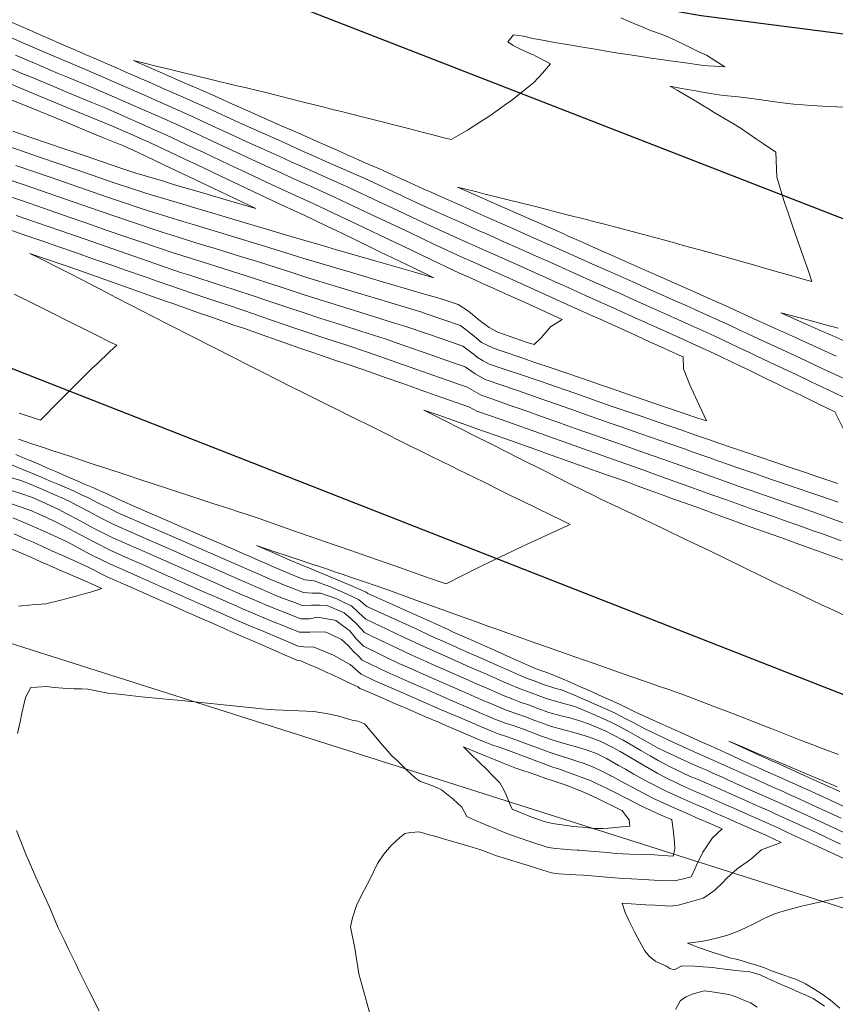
# Model space of a CAD drawing. Header units: inches. Extents: x 11351264 to 11356330, y 6702313 to 6706468.
# Tile 148 of 160: x 11355045 to 11355333, y 6705622 to 6705971. Entities that reach past the tile are written whole.
import ezdxf

# ---------------------------------------------------------------- set-up
doc = ezdxf.new("R2010")
doc.units = ezdxf.units.IN
doc.header["$MEASUREMENT"] = 0
doc.layers.add('Shumate_Contours_clip1', color=7, linetype='Continuous', lineweight=0)
doc.layers.add('Shumate_Parcels_clip1', color=7, linetype='Continuous', lineweight=0)
doc.layers.add('Shumate_Streets_clip1', color=7, linetype='Continuous')

msp = doc.modelspace()

# ---------------------------------------------------------------- linework, layer by layer
at = {"layer": 'Shumate_Contours_clip1'}
for points, elevation in [([(11355041.53, 6705969.93), (11355045.69, 6705968.1), (11355048.43, 6705966.9), (11355052.36, 6705965.17), (11355055.34, 6705963.87), (11355059.03, 6705962.24), (11355065.12, 6705959.67), (11355068.58, 6705958.15), (11355072.23, 6705956.56), (11355075.45, 6705955.14), (11355079.34, 6705953.45), (11355082.32, 6705952.14), (11355086.45, 6705950.33), (11355089.18, 6705949.13), (11355091.72, 6705948.02), (11355096.04, 6705946.11), (11355098.33, 6705945.1), (11355102.9, 6705943.08), (11355104.94, 6705942.18), (11355111.55, 6705939.25), (11355122.82, 6705934.06), (11355130.86, 6705930.47), (11355137.74, 6705927.39), (11355144.62, 6705924.31), (11355150.26, 6705921.8), (11355152.3, 6705920.9), (11355159.53, 6705917.69), (11355166.86, 6705914.43), (11355180.36, 6705908.17), (11355183.7, 6705906.6), (11355189.43, 6705904.02), (11355191.75, 6705902.96), (11355197.05, 6705900.58), (11355199.81, 6705899.33), (11355204.67, 6705897.14), (11355207, 6705896.11), (11355210.08, 6705894.74), (11355212.9, 6705893.49), (11355216.5, 6705891.89), (11355220.82, 6705889.97), (11355224.02, 6705888.54), (11355228.74, 6705886.44), (11355231.55, 6705885.2), (11355236.75, 6705882.87), (11355240.94, 6705880.99), (11355248.75, 6705877.5), (11355257.18, 6705873.74), (11355262.24, 6705871.47), (11355267.74, 6705869), (11355274.14, 6705866.13), (11355281.38, 6705862.87), (11355287.82, 6705859.95), (11355290.86, 6705858.57), (11355293.08, 6705857.56), (11355296.28, 6705856.03), (11355299.28, 6705854.62), (11355303.1, 6705852.79), (11355305.48, 6705851.67), (11355309.92, 6705849.54), (11355312.01, 6705848.57), (11355319.4, 6705845.12), (11355324.9, 6705842.48), (11355330.95, 6705839.58), (11355338.31, 6705836.04)], 1382), ([(11355257.59, 6705971.23), (11355263.1, 6705968.85), (11355265.17, 6705968), (11355267.54, 6705966.95), (11355273.13, 6705964.95), (11355276.83, 6705963.26), (11355280.5, 6705961.53), (11355285.46, 6705959.02), (11355287.87, 6705958), (11355291.19, 6705955.87), (11355294.42, 6705953.8), (11355290.62, 6705954.06), (11355288.35, 6705954.25), (11355285.88, 6705954.46), (11355285.3, 6705954.55), (11355284.49, 6705954.68), (11355281.3, 6705955.12), (11355276.98, 6705955.73), (11355275, 6705956.02), (11355272.66, 6705956.35), (11355268.33, 6705956.97), (11355266.25, 6705957.3), (11355260.9, 6705958.1), (11355256.68, 6705958.73), (11355252.46, 6705959.37), (11355249.23, 6705959.94), (11355244.14, 6705960.86), (11355239.37, 6705961.64), (11355233.63, 6705962.58), (11355230.64, 6705963.14), (11355228.63, 6705963.49), (11355226.46, 6705963.88), (11355223.17, 6705964.69), (11355219.72, 6705965.21), (11355217.64, 6705962.74), (11355219.57, 6705961.39), (11355222.14, 6705960.09), (11355225.63, 6705958.5), (11355226.8, 6705958.06), (11355227.6, 6705957.66), (11355230.24, 6705956.24), (11355232.7, 6705954.9), (11355229.9, 6705951.56), (11355226.91, 6705948.32), (11355219.14, 6705942.06), (11355217.22, 6705940.72), (11355211.31, 6705936.53), (11355207.74, 6705934.3), (11355203.45, 6705931.49), (11355197.64, 6705928.12), (11355195.63, 6705928.64), (11355195.03, 6705928.79), (11355191.12, 6705929.8), (11355186.85, 6705930.9), (11355182.57, 6705932), (11355178.3, 6705933.1), (11355173.2, 6705934.4), (11355169.46, 6705935.35), (11355165.73, 6705936.3), (11355158.88, 6705938.01), (11355156.17, 6705938.67), (11355151.76, 6705939.79), (11355146.42, 6705941.13), (11355144.45, 6705941.63), (11355137.12, 6705943.5), (11355131.17, 6705944.96), (11355129.12, 6705945.46), (11355125.23, 6705946.39), (11355121.43, 6705947.31), (11355113.74, 6705949.16), (11355106.06, 6705951.01), (11355103.57, 6705951.63), (11355098.38, 6705952.88), (11355092.83, 6705954.26), (11355090.19, 6705954.88), (11355085.35, 6705956.12), (11355090.19, 6705954), (11355096.65, 6705951.16), (11355103.27, 6705948.25), (11355109.9, 6705945.33), (11355116.52, 6705942.42), (11355119.01, 6705941.27), (11355124.63, 6705938.79), (11355131.51, 6705935.74), (11355138.4, 6705932.69), (11355140.5, 6705931.75), (11355145.28, 6705929.64), (11355150.2, 6705927.48), (11355152.97, 6705926.25), (11355157.56, 6705924.24), (11355160.65, 6705922.86), (11355164.91, 6705921), (11355168.33, 6705919.47), (11355172.25, 6705917.75), (11355179.71, 6705914.3), (11355183.13, 6705912.79), (11355187.74, 6705910.72), (11355190.77, 6705909.39), (11355195.76, 6705907.15), (11355198.4, 6705905.98), (11355203.79, 6705903.57), (11355206.03, 6705902.58), (11355210.28, 6705900.7), (11355219.43, 6705896.64), (11355226.95, 6705893.3), (11355234.48, 6705889.96), (11355237.97, 6705888.41), (11355239.86, 6705887.56), (11355247.66, 6705884.09), (11355254.43, 6705881.09), (11355261.83, 6705877.79), (11355268.35, 6705874.87), (11355273.41, 6705872.62), (11355276.04, 6705871.44), (11355280.67, 6705869.38), (11355283.73, 6705868.01), (11355287.92, 6705866.13), (11355290.31, 6705865.05), (11355292.66, 6705863.98), (11355295.57, 6705862.66), (11355299.74, 6705860.7), (11355301.78, 6705859.75), (11355306.53, 6705857.51), (11355314.55, 6705853.83), (11355323.11, 6705849.89), (11355329.34, 6705846.96), (11355336.02, 6705843.81)], 1380), ([(11355041.17, 6705964.58), (11355045.13, 6705962.85), (11355048.07, 6705961.57), (11355054.66, 6705958.69), (11355068.35, 6705952.91), (11355075.45, 6705949.83), (11355081.31, 6705947.28), (11355088.17, 6705944.27), (11355095.03, 6705941.24), (11355100.01, 6705939.03), (11355101.89, 6705938.19), (11355106.6, 6705936.1), (11355111.4, 6705933.86), (11355120.12, 6705929.83), (11355126.65, 6705926.79), (11355130.2, 6705925.2), (11355133.85, 6705923.55), (11355137.08, 6705922.1), (11355141.06, 6705920.29), (11355143.95, 6705918.99), (11355146.91, 6705917.68), (11355151.63, 6705915.55), (11355154.2, 6705914.4), (11355159.31, 6705912.1), (11355161.5, 6705911.13), (11355172.42, 6705906.01), (11355174.95, 6705904.84), (11355187.72, 6705898.83), (11355195.7, 6705895.19), (11355203.31, 6705891.71), (11355209.63, 6705888.9), (11355215.53, 6705886.28), (11355221.1, 6705883.79), (11355223.45, 6705882.74), (11355228.62, 6705880.44), (11355230.61, 6705879.54), (11355233.82, 6705878.1), (11355236.32, 6705876.97), (11355239.02, 6705875.76), (11355242.03, 6705874.4), (11355245.15, 6705873.01), (11355249.84, 6705870.9), (11355252.53, 6705869.7), (11355257.52, 6705867.45), (11355261.63, 6705865.59), (11355267.13, 6705863.11), (11355274.86, 6705859.62), (11355279.6, 6705857.47), (11355284.33, 6705855.32), (11355290.6, 6705852.46), (11355292.81, 6705851.39), (11355296.78, 6705849.49), (11355299.65, 6705848.1), (11355302.97, 6705846.51), (11355306.49, 6705844.8), (11355309.15, 6705843.52), (11355313.34, 6705841.49), (11355315.71, 6705840.37), (11355321.75, 6705837.43), (11355327.17, 6705834.78), (11355333.27, 6705831.8), (11355336.95, 6705824.55)], 1384), ([(11355043.57, 6705958.02), (11355047.71, 6705956.24), (11355050.27, 6705955.12), (11355058.49, 6705951.67), (11355062.58, 6705949.94), (11355071.55, 6705946.22), (11355073.43, 6705945.4), (11355078.65, 6705943.13), (11355087.17, 6705939.41), (11355094.03, 6705936.37), (11355101.67, 6705932.97), (11355115.21, 6705926.63), (11355128.63, 6705920.37), (11355130.5, 6705919.49), (11355136.42, 6705916.81), (11355143.29, 6705913.67), (11355148.9, 6705911.14), (11355150.96, 6705910.19), (11355156.16, 6705907.84), (11355161.11, 6705905.5), (11355169.58, 6705901.53), (11355176.42, 6705898.27), (11355182.96, 6705895.2), (11355191.77, 6705890.99), (11355194.35, 6705889.81), (11355199.89, 6705887.24), (11355201.96, 6705886.3), (11355207.36, 6705883.88), (11355212.25, 6705881.7), (11355218.16, 6705879.05), (11355225.69, 6705875.68), (11355230.89, 6705873.33), (11355236.09, 6705870.99), (11355241.28, 6705868.64), (11355243.12, 6705867.81), (11355247.89, 6705865.67), (11355250.03, 6705864.69), (11355252.87, 6705863.41), (11355255.53, 6705862.2), (11355257.84, 6705861.15), (11355262.81, 6705858.9), (11355266.52, 6705857.21), (11355268.36, 6705856.38), (11355273.08, 6705854.22), (11355277.61, 6705852.16), (11355279.65, 6705851.23), (11355279.75, 6705847.05), (11355282.07, 6705841.37), (11355284.59, 6705835.71), (11355287.86, 6705828.59), (11355284.87, 6705829.61), (11355273.42, 6705833.51), (11355264.84, 6705836.44), (11355261.99, 6705837.42), (11355254.66, 6705839.93), (11355250.11, 6705841.53), (11355243.71, 6705843.72), (11355238.55, 6705845.5), (11355233.35, 6705847.28), (11355226.91, 6705849.44), (11355222.98, 6705850.79), (11355215.26, 6705853.38), (11355212.61, 6705854.29), (11355208.41, 6705856.39), (11355205.82, 6705858.53), (11355200.94, 6705862.38), (11355189.16, 6705866.37), (11355187.26, 6705867.03), (11355175.45, 6705870.56), (11355171.57, 6705871.78), (11355161.36, 6705874.84), (11355155.9, 6705876.54), (11355147.26, 6705879.13), (11355141.64, 6705880.96), (11355135.71, 6705882.82), (11355129.13, 6705884.96), (11355123.17, 6705886.76), (11355113.81, 6705889.69), (11355109.29, 6705891.06), (11355098.5, 6705894.43), (11355095.41, 6705895.36), (11355083.95, 6705899.22), (11355073.48, 6705902.79), (11355060.56, 6705907.28), (11355047.38, 6705911.84), (11355042.03, 6705913.66)], 1386), ([(11355039.15, 6705954.43), (11355045.87, 6705951.54), (11355048.66, 6705950.38), (11355058.2, 6705946.38), (11355061.71, 6705944.93), (11355070.56, 6705941.25), (11355074.74, 6705939.53), (11355079.3, 6705937.55), (11355081.85, 6705936.44), (11355086.16, 6705934.55), (11355090.17, 6705932.77), (11355093.02, 6705931.5), (11355096.76, 6705929.84), (11355103.74, 6705926.54), (11355110.2, 6705923.52), (11355119.06, 6705919.33), (11355123.64, 6705917.2), (11355134.38, 6705912.13), (11355142.62, 6705908.34), (11355150.86, 6705904.57), (11355158.47, 6705900.96), (11355164.22, 6705898.23), (11355177.57, 6705891.88), (11355180.45, 6705890.49), (11355190.89, 6705885.5), (11355195.85, 6705883.11), (11355200.61, 6705880.9), (11355203.06, 6705879.8), (11355206.01, 6705878.48), (11355208.97, 6705877.14), (11355211.41, 6705876.05), (11355214.88, 6705874.48), (11355216.81, 6705873.61), (11355220.8, 6705871.81), (11355222.76, 6705870.93), (11355227.96, 6705868.58), (11355232.78, 6705866.39), (11355236.86, 6705864.54), (11355232.79, 6705861.86), (11355229.44, 6705858.05), (11355226.92, 6705855.59), (11355224.19, 6705856.52), (11355214.12, 6705859.96), (11355211.03, 6705861.69), (11355207.4, 6705864.34), (11355203.73, 6705867.41), (11355200.14, 6705869.74), (11355193.73, 6705871.9), (11355187.35, 6705873.7), (11355177.88, 6705876.53), (11355173.3, 6705877.83), (11355162.08, 6705881.19), (11355159.23, 6705882.01), (11355145.16, 6705886.21), (11355133.49, 6705889.86), (11355118.11, 6705894.52), (11355106.01, 6705898.17), (11355102.74, 6705899.19), (11355092.17, 6705902.39), (11355088.36, 6705903.67), (11355080.73, 6705906.2), (11355076.15, 6705907.77), (11355068.64, 6705910.36), (11355063.22, 6705912.24), (11355056.15, 6705914.68), (11355050.28, 6705916.71), (11355043.66, 6705918.98)], 1388), ([(11355041.45, 6705947.95), (11355051.89, 6705943.61), (11355053.81, 6705942.81), (11355064.92, 6705938.21), (11355077.94, 6705932.85), (11355085.16, 6705929.69), (11355087.79, 6705928.52), (11355091.85, 6705926.71), (11355105.26, 6705920.37), (11355107.57, 6705919.27), (11355118.66, 6705914.03), (11355122.93, 6705911.99), (11355132.06, 6705907.68), (11355138.3, 6705904.7), (11355141.96, 6705903.01), (11355145.6, 6705901.34), (11355153.69, 6705897.45), (11355158.92, 6705894.97), (11355169.09, 6705890.07), (11355172.22, 6705888.58), (11355184.5, 6705882.66), (11355191.55, 6705879.26), (11355184.26, 6705881.33), (11355171.15, 6705885.06), (11355168.33, 6705885.9), (11355157.12, 6705889.11), (11355152.46, 6705890.51), (11355143.08, 6705893.21), (11355137.91, 6705894.82), (11355130.34, 6705897.02), (11355122.46, 6705899.4), (11355116.55, 6705901.12), (11355107.02, 6705903.99), (11355102.75, 6705905.25), (11355091.61, 6705908.61), (11355088.94, 6705909.39), (11355078.82, 6705912.75), (11355064.91, 6705917.53), (11355052.43, 6705921.84), (11355039.95, 6705926.13)], 1390), ([(11355337.13, 6705939.6), (11355330.83, 6705939.81), (11355325.1, 6705940.17), (11355318.83, 6705940.61), (11355316.69, 6705940.9), (11355313, 6705941.35), (11355308.91, 6705941.91), (11355301.22, 6705942.96), (11355298.05, 6705943.33), (11355293.91, 6705943.69), (11355289.35, 6705944.39), (11355285.74, 6705945.03), (11355284.24, 6705945.33), (11355281.14, 6705945.87), (11355278.54, 6705946.34), (11355274.93, 6705946.98), (11355277.5, 6705945.56), (11355280.75, 6705943.75), (11355283.61, 6705942.01), (11355286.67, 6705940.13), (11355288.62, 6705938.98), (11355290.64, 6705937.76), (11355294.06, 6705935.7), (11355296.9, 6705933.99), (11355300.21, 6705931.99), (11355305.61, 6705928.31), (11355308.06, 6705926.61), (11355312.39, 6705923.68), (11355312.81, 6705914.87), (11355315.37, 6705906.28), (11355316.99, 6705901.52), (11355318.15, 6705897.94), (11355321.03, 6705889.86), (11355324.11, 6705881.28), (11355325.15, 6705877.89), (11355322.13, 6705878.77), (11355321.34, 6705878.99), (11355315.09, 6705880.79), (11355312.55, 6705881.51), (11355308.09, 6705882.8), (11355303.73, 6705884.03), (11355301.09, 6705884.79), (11355294.1, 6705886.76), (11355291.08, 6705887.58), (11355285.6, 6705889.07), (11355279.71, 6705890.71), (11355276.58, 6705891.57), (11355272.66, 6705892.65), (11355265.63, 6705894.58), (11355258.06, 6705896.55), (11355250.96, 6705898.39), (11355248.42, 6705899.04), (11355245.5, 6705899.8), (11355243.18, 6705900.39), (11355241.02, 6705900.95), (11355235.52, 6705902.37), (11355228.36, 6705904.18), (11355221.2, 6705905.99), (11355218.75, 6705906.6), (11355214.05, 6705907.79), (11355209.24, 6705908.99), (11355206.75, 6705909.62), (11355199.91, 6705911.32), (11355207.39, 6705908.01), (11355207.65, 6705907.89), (11355214.82, 6705904.73), (11355222.35, 6705901.4), (11355229.88, 6705898.07), (11355237.42, 6705894.73), (11355238.77, 6705894.13), (11355244.26, 6705891.7), (11355246.58, 6705890.67), (11355251.67, 6705888.42), (11355254.38, 6705887.21), (11355259.09, 6705885.13), (11355262.19, 6705883.75), (11355266.5, 6705881.85), (11355268.96, 6705880.75), (11355272.66, 6705879.11), (11355276.65, 6705877.33), (11355279.94, 6705875.87), (11355284.34, 6705873.91), (11355287.21, 6705872.64), (11355292.03, 6705870.49), (11355294.48, 6705869.4), (11355298.06, 6705867.78), (11355303.17, 6705865.41), (11355311.96, 6705861.44), (11355319.41, 6705858.07), (11355322.96, 6705856.46), (11355326.85, 6705854.69), (11355333.76, 6705851.5)], 1378), ([(11355042.1, 6705942.24), (11355049.39, 6705939.22), (11355055.12, 6705936.86), (11355061.77, 6705934.11), (11355068.13, 6705931.5), (11355074.17, 6705929.01), (11355081.14, 6705926.14), (11355084.15, 6705924.83), (11355086.94, 6705923.59), (11355096.06, 6705919.24), (11355100.32, 6705917.23), (11355111.44, 6705911.93), (11355113.7, 6705910.87), (11355128.51, 6705903.8), (11355113.27, 6705908.24), (11355111.33, 6705908.83), (11355099.5, 6705912.29), (11355095.87, 6705913.39), (11355085.73, 6705916.36), (11355081.51, 6705917.76), (11355073.65, 6705920.45), (11355068.56, 6705922.2), (11355061.18, 6705924.72), (11355055.6, 6705926.64), (11355048.71, 6705929), (11355042.65, 6705931.08)], 1392), ([(11355334.4, 6705806.44), (11355326.27, 6705809.17), (11355323.23, 6705810.21), (11355316.42, 6705812.5), (11355312.08, 6705813.99), (11355306.56, 6705815.85), (11355300.94, 6705817.78), (11355296.7, 6705819.22), (11355292.6, 6705820.66), (11355288.21, 6705822.2), (11355284.78, 6705823.37), (11355276.8, 6705826.12), (11355274.61, 6705826.87), (11355264.43, 6705830.37), (11355256.38, 6705833.15), (11355254.25, 6705833.88), (11355241.3, 6705838.43), (11355231.86, 6705841.69), (11355229.78, 6705842.42), (11355221.49, 6705845.22), (11355218.13, 6705846.36), (11355211.12, 6705848.73), (11355208.99, 6705849.82), (11355206.98, 6705851.04), (11355205.37, 6705852.39), (11355201.75, 6705855.01), (11355193.37, 6705857.96), (11355189.96, 6705859.12), (11355180.92, 6705862.25), (11355177.63, 6705863.24), (11355165.34, 6705867.09), (11355149.37, 6705872.04), (11355145.29, 6705873.37), (11355137.22, 6705876), (11355124.77, 6705880.08), (11355112.59, 6705883.89), (11355109.53, 6705884.89), (11355098.67, 6705888.28), (11355095.16, 6705889.5), (11355087.19, 6705892.19), (11355082.98, 6705893.65), (11355075.69, 6705896.14), (11355070.83, 6705897.84), (11355063.59, 6705900.35), (11355057.9, 6705902.33), (11355051.09, 6705904.69), (11355045.7, 6705906.53), (11355040.14, 6705908.43)], 1384), ([(11355334.41, 6705799.85), (11355327.93, 6705802.11), (11355316.81, 6705805.92), (11355308.13, 6705808.89), (11355305.71, 6705809.73), (11355298.27, 6705812.29), (11355296.09, 6705813.06), (11355291.87, 6705814.55), (11355289.48, 6705815.4), (11355286.95, 6705816.3), (11355282.88, 6705817.73), (11355280.13, 6705818.72), (11355274.19, 6705820.76), (11355268.77, 6705822.65), (11355264.02, 6705824.29), (11355257.4, 6705826.59), (11355253.84, 6705827.82), (11355245.14, 6705830.89), (11355241.94, 6705832.01), (11355232.55, 6705835.36), (11355230.37, 6705836.12), (11355221.06, 6705839.36), (11355209.65, 6705843.24), (11355206.15, 6705845.3), (11355202.55, 6705847.72), (11355199.4, 6705848.83), (11355190.75, 6705851.89), (11355187.05, 6705853.2), (11355178.95, 6705856.02), (11355174.66, 6705857.54), (11355165.66, 6705860.35), (11355159.19, 6705862.45), (11355151.51, 6705864.85), (11355145.25, 6705866.96), (11355139.9, 6705868.7), (11355132.85, 6705871.09), (11355128.3, 6705872.58), (11355120.46, 6705875.24), (11355115.92, 6705876.67), (11355105.28, 6705880.12), (11355101.95, 6705881.16), (11355092.45, 6705884.45), (11355090.44, 6705885.13), (11355080.31, 6705888.66), (11355068.17, 6705892.89), (11355054.81, 6705897.53), (11355043.85, 6705901.28)], 1382), ([(11355337.97, 6705791.99), (11355333.27, 6705793.65), (11355326.76, 6705795.95), (11355321.51, 6705797.81), (11355319.59, 6705798.47), (11355310.44, 6705801.65), (11355303.71, 6705803.99), (11355299.84, 6705805.33), (11355292.97, 6705807.78), (11355286.37, 6705810.13), (11355278.88, 6705812.81), (11355272.09, 6705815.24), (11355263.6, 6705818.2), (11355260.77, 6705819.2), (11355253.43, 6705821.75), (11355248.97, 6705823.33), (11355241.53, 6705825.95), (11355236.34, 6705827.8), (11355229.63, 6705830.19), (11355223.77, 6705832.28), (11355218.52, 6705834.11), (11355212.35, 6705836.3), (11355208.18, 6705837.72), (11355203.34, 6705840.5), (11355191.53, 6705844.69), (11355180.81, 6705848.5), (11355168.44, 6705852.85), (11355160.72, 6705855.35), (11355153.65, 6705857.64), (11355142.02, 6705861.58), (11355130.39, 6705865.54), (11355128.49, 6705866.21), (11355118.75, 6705869.52), (11355116.18, 6705870.43), (11355105.26, 6705873.98), (11355101.88, 6705875.18), (11355093.73, 6705878), (11355089.75, 6705879.41), (11355082.18, 6705882.05), (11355077.63, 6705883.67), (11355070.63, 6705886.11), (11355065.52, 6705887.93), (11355058.53, 6705890.36), (11355053.3, 6705892.16), (11355047.57, 6705894.12), (11355041.9, 6705896.06)], 1380), ([(11355335.52, 6705786.24), (11355332.14, 6705787.45), (11355328.56, 6705788.74), (11355325.63, 6705789.78), (11355321.84, 6705791.14), (11355319.12, 6705792.11), (11355315.13, 6705793.54), (11355311.3, 6705794.87), (11355304.09, 6705797.41), (11355301.42, 6705798.34), (11355295.01, 6705800.64), (11355289.84, 6705802.5), (11355283.26, 6705804.87), (11355276.67, 6705807.24), (11355270.85, 6705809.34), (11355264.09, 6705811.79), (11355255.06, 6705814.96), (11355253.02, 6705815.67), (11355241.12, 6705819.88), (11355229.22, 6705824.11), (11355217.32, 6705828.35), (11355214.96, 6705829.19), (11355206.68, 6705832.11), (11355204.11, 6705833.47), (11355199.37, 6705835.14), (11355192.3, 6705837.66), (11355187.02, 6705839.51), (11355180.5, 6705841.83), (11355174.67, 6705843.88), (11355168.71, 6705845.98), (11355162.3, 6705848.23), (11355155.82, 6705850.33), (11355148.73, 6705852.82), (11355144.16, 6705854.37), (11355136.45, 6705857.09), (11355132.5, 6705858.43), (11355124.18, 6705861.36), (11355120.83, 6705862.5), (11355111.92, 6705865.66), (11355108.6, 6705866.74), (11355099.16, 6705870.09), (11355097.03, 6705870.83), (11355085.46, 6705874.93), (11355073.88, 6705879.05), (11355062.86, 6705882.98), (11355062.26, 6705883.19), (11355051.39, 6705886.92), (11355048.65, 6705887.86), (11355051.38, 6705886.5), (11355059.79, 6705882.3), (11355063.26, 6705880.54), (11355069.66, 6705877.2), (11355075.71, 6705874.06), (11355079.27, 6705872.2), (11355088.93, 6705867.21), (11355091.68, 6705865.78), (11355098.59, 6705862.21), (11355105.56, 6705858.69), (11355107.71, 6705857.6), (11355111.57, 6705855.65), (11355114.63, 6705854.12), (11355119.51, 6705851.62), (11355127.33, 6705847.65), (11355129.47, 6705846.56), (11355137.37, 6705842.55), (11355139.45, 6705841.49), (11355145.89, 6705838.3), (11355152.05, 6705835.23), (11355154.18, 6705834.19), (11355158.22, 6705832.18), (11355161.22, 6705830.7), (11355164.39, 6705829.13), (11355168.25, 6705827.23), (11355172.09, 6705825.31), (11355182.34, 6705820.18), (11355186.87, 6705817.94), (11355190.17, 6705816.31), (11355198.01, 6705812.44), (11355200.02, 6705811.45), (11355205.87, 6705808.57), (11355209.27, 6705806.91), (11355214.83, 6705804.13), (11355219.59, 6705801.81), (11355222.38, 6705800.45), (11355228.36, 6705797.53), (11355237.13, 6705793.26), (11355239.73, 6705791.99), (11355236.31, 6705790.47), (11355228.42, 6705786.84), (11355224.74, 6705785.13), (11355217.32, 6705781.6), (11355213.1, 6705779.58), (11355206.41, 6705776.29), (11355201.4, 6705773.82), (11355195.84, 6705770.94), (11355189.28, 6705773.24), (11355181.05, 6705776.13), (11355177.72, 6705777.3), (11355171.6, 6705779.45), (11355166.14, 6705781.36), (11355162.17, 6705782.76), (11355158.34, 6705784.07), (11355155.88, 6705784.93), (11355147.81, 6705787.74), (11355144.03, 6705789.06), (11355137.27, 6705791.41), (11355129.72, 6705794.04), (11355124.77, 6705795.7), (11355122.77, 6705796.37), (11355119.39, 6705797.47), (11355116.44, 6705798.43), (11355113.7, 6705799.31), (11355110.12, 6705800.48), (11355108.02, 6705801.16), (11355098.37, 6705804.34), (11355090.86, 6705806.83), (11355088.23, 6705807.69), (11355082.41, 6705809.6), (11355076.28, 6705811.61), (11355071.05, 6705813.34), (11355068.95, 6705814.04), (11355065.82, 6705815.07), (11355063.13, 6705815.97), (11355060.2, 6705816.93), (11355056.39, 6705818.19), (11355054.15, 6705818.93), (11355049.01, 6705820.64), (11355044.62, 6705822.11)], 1378), ([(11355043.16, 6705873.49), (11355051.02, 6705869.54), (11355056.63, 6705866.74), (11355061.55, 6705864.27), (11355070.11, 6705860), (11355071.96, 6705859.05), (11355077.1, 6705856.5), (11355079.37, 6705855.38), (11355076.96, 6705853.18), (11355072.41, 6705848.86), (11355070.56, 6705847.12), (11355065.68, 6705842.23), (11355064.22, 6705840.78), (11355059.06, 6705835.55), (11355052.45, 6705828.86), (11355045.57, 6705831.1), (11355044.85, 6705831.34)], 1380), ([(11355334.45, 6705861.38), (11355330.02, 6705862.62), (11355325.36, 6705863.87), (11355322.81, 6705864.56), (11355314.18, 6705866.86), (11355323.15, 6705862.87), (11355330.62, 6705859.53), (11355331.51, 6705859.12), (11355337.83, 6705856.3)], 1376), ([(11355339.38, 6705778.23), (11355333.05, 6705780.51), (11355331.01, 6705781.26), (11355328.85, 6705782.04), (11355324.5, 6705783.6), (11355322.16, 6705784.45), (11355317.99, 6705785.95), (11355315.46, 6705786.87), (11355311.48, 6705788.3), (11355308.77, 6705789.29), (11355303, 6705791.32), (11355299.87, 6705792.46), (11355296.59, 6705793.64), (11355293.3, 6705794.84), (11355290.18, 6705795.96), (11355286.72, 6705797.22), (11355283.76, 6705798.29), (11355280.14, 6705799.61), (11355276.34, 6705800.99), (11355273.57, 6705802), (11355269.6, 6705803.44), (11355266.99, 6705804.38), (11355262.86, 6705805.89), (11355260.42, 6705806.77), (11355256.12, 6705808.34), (11355252.6, 6705809.58), (11355243.91, 6705812.65), (11355240.7, 6705813.79), (11355231.29, 6705817.12), (11355228.81, 6705818), (11355216.91, 6705822.22), (11355206.05, 6705826.07), (11355205.15, 6705826.38), (11355204.87, 6705826.53), (11355193.32, 6705830.59), (11355187.99, 6705832.46), (11355193.6, 6705829.61), (11355202.51, 6705825.09), (11355205.43, 6705823.62), (11355211.45, 6705820.57), (11355217.62, 6705817.46), (11355221.13, 6705815.69), (11355230.83, 6705810.8), (11355234.79, 6705808.8), (11355240.52, 6705805.91), (11355248.05, 6705802.23), (11355250.35, 6705801.11), (11355254.36, 6705799.22), (11355256.66, 6705798.12), (11355260.12, 6705796.5), (11355262.98, 6705795.14), (11355265.87, 6705793.77), (11355270.85, 6705791.37), (11355273.8, 6705789.95), (11355280.02, 6705786.95), (11355286.6, 6705783.81), (11355293.16, 6705780.67), (11355302.82, 6705775.97), (11355309.57, 6705772.68), (11355312.48, 6705771.25), (11355316.45, 6705769.35), (11355319.34, 6705767.98), (11355322.63, 6705766.42), (11355325.35, 6705765.13), (11355328.82, 6705763.49), (11355331.02, 6705762.46), (11355339.58, 6705758.53)], 1376), ([(11355043.71, 6705816.74), (11355046.94, 6705815.36), (11355049.31, 6705814.36), (11355052.37, 6705813.05), (11355054.93, 6705811.95), (11355057.79, 6705810.73), (11355060.45, 6705809.59), (11355063.21, 6705808.4), (11355065.67, 6705807.34), (11355068.62, 6705806.06), (11355070.88, 6705805.1), (11355074.01, 6705803.67), (11355075.98, 6705802.82), (11355080.14, 6705800.77), (11355087.02, 6705797.8), (11355091.06, 6705796.04), (11355097.5, 6705793.25), (11355101.97, 6705791.29), (11355107.98, 6705788.69), (11355112.88, 6705786.55), (11355118.45, 6705784.14), (11355123.91, 6705781.74), (11355126.53, 6705780.61), (11355129.37, 6705779.38), (11355131.89, 6705778.29), (11355134.84, 6705777.03), (11355137.25, 6705775.98), (11355140.3, 6705774.67), (11355142.62, 6705773.67), (11355145.85, 6705772.44), (11355149.22, 6705772.01), (11355154.61, 6705770), (11355159.57, 6705767.89), (11355164.81, 6705765.46), (11355167.79, 6705763.01), (11355170.45, 6705761.83), (11355175.31, 6705759.56), (11355177.73, 6705758.48), (11355182.84, 6705756.09), (11355184.99, 6705755.13), (11355190.36, 6705752.62), (11355192.25, 6705751.77), (11355197.43, 6705749.47), (11355199.6, 6705748.5), (11355204.95, 6705746.14), (11355206.98, 6705745.23), (11355212.47, 6705742.8), (11355214.36, 6705741.96), (11355221.75, 6705738.69), (11355224.53, 6705737.54), (11355227, 6705736.62), (11355230.25, 6705735.38), (11355234.64, 6705734.01), (11355236.7, 6705733.45), (11355240.68, 6705731.79), (11355244.21, 6705730.35), (11355248.21, 6705728.59), (11355252.02, 6705726.87), (11355255.65, 6705725.25), (11355259.36, 6705723.27), (11355262.01, 6705721.92), (11355266.31, 6705719.57), (11355268.65, 6705718.5), (11355274.23, 6705715.86), (11355283.29, 6705711.67), (11355285.62, 6705710.65), (11355288.36, 6705709.47), (11355294.15, 6705706.86), (11355299.42, 6705704.48), (11355305.18, 6705701.88), (11355311.11, 6705699.24), (11355315, 6705697.48), (11355316.89, 6705696.62), (11355320.73, 6705694.88), (11355322.67, 6705694), (11355326.45, 6705692.28), (11355330.14, 6705690.57), (11355335.49, 6705688.1)], 1378), ([(11355041.88, 6705813.18), (11355045.28, 6705811.81), (11355047.36, 6705810.99), (11355050.74, 6705809.57), (11355052.96, 6705808.61), (11355056.15, 6705807.24), (11355059.12, 6705805.96), (11355061.57, 6705804.91), (11355064.34, 6705803.72), (11355066.95, 6705802.52), (11355069.35, 6705801.43), (11355072.96, 6705799.51), (11355077.52, 6705797.26), (11355079.51, 6705796.27), (11355091.42, 6705791.08), (11355101.86, 6705786.51), (11355112.29, 6705781.94), (11355123.39, 6705777.08), (11355128.85, 6705774.72), (11355133.91, 6705772.55), (11355139.28, 6705770.24), (11355145.4, 6705767.91), (11355148.45, 6705767.7), (11355151.48, 6705767.71), (11355157.19, 6705765.63), (11355160.46, 6705764.06), (11355162.36, 6705763.15), (11355164.93, 6705760.69), (11355167.4, 6705758.44), (11355174.92, 6705754.91), (11355180.76, 6705752.16), (11355187.96, 6705748.77), (11355189.8, 6705747.95), (11355196.71, 6705744.88), (11355204.23, 6705741.56), (11355210.08, 6705738.98), (11355217.48, 6705735.72), (11355221.97, 6705733.85), (11355225.97, 6705732.39), (11355229.32, 6705731.12), (11355231.21, 6705730.44), (11355234.88, 6705729.4), (11355236.97, 6705728.8), (11355241.39, 6705727.58), (11355246.44, 6705725.5), (11355248.94, 6705724.42), (11355253.89, 6705722.17), (11355256.44, 6705720.85), (11355260.25, 6705718.83), (11355263.53, 6705716.93), (11355266.5, 6705715.3), (11355270.63, 6705713), (11355273.12, 6705711.82), (11355280.38, 6705708.34), (11355282.51, 6705707.38), (11355285.07, 6705706.27), (11355288.01, 6705705.03), (11355290.2, 6705704.05), (11355293.79, 6705702.43), (11355295.95, 6705701.46), (11355299.58, 6705699.83), (11355301.71, 6705698.86), (11355306.2, 6705696.87), (11355310.56, 6705694.95), (11355316.34, 6705692.33), (11355322.19, 6705689.66), (11355332.74, 6705684.77), (11355340.24, 6705681.3)], 1380), ([(11355041.81, 6705808.63), (11355045.48, 6705807.5), (11355049.09, 6705806.07), (11355050.98, 6705805.28), (11355054.51, 6705803.75), (11355057.78, 6705802.34), (11355059.92, 6705801.39), (11355062.83, 6705800.06), (11355065.81, 6705798.49), (11355069.74, 6705796.4), (11355072.33, 6705795.03), (11355074.37, 6705794.02), (11355078.87, 6705791.74), (11355085.34, 6705788.91), (11355089.78, 6705786.95), (11355095.75, 6705784.33), (11355100.68, 6705782.15), (11355106.15, 6705779.75), (11355111.71, 6705777.3), (11355116.82, 6705775.06), (11355122.86, 6705772.4), (11355125.19, 6705771.4), (11355128.33, 6705770.05), (11355130.55, 6705769.09), (11355133.79, 6705767.7), (11355135.92, 6705766.79), (11355139.34, 6705765.45), (11355141.59, 6705764.6), (11355144.95, 6705763.29), (11355148.2, 6705763.39), (11355151.1, 6705763.43), (11355153.77, 6705763.33), (11355159.85, 6705760.78), (11355162.1, 6705758.75), (11355164.25, 6705756.68), (11355167, 6705753.72), (11355169.35, 6705752.62), (11355174.52, 6705750.13), (11355176.51, 6705749.19), (11355183.67, 6705745.76), (11355189.08, 6705743.36), (11355191.01, 6705742.5), (11355195.99, 6705740.3), (11355198.38, 6705739.24), (11355203.51, 6705736.99), (11355205.79, 6705735.99), (11355211.04, 6705733.69), (11355213.2, 6705732.74), (11355215.78, 6705731.66), (11355219.39, 6705730.14), (11355222.37, 6705729.07), (11355224.95, 6705728.17), (11355228.3, 6705726.9), (11355232.16, 6705725.5), (11355236.53, 6705724.27), (11355239.55, 6705723.55), (11355243.53, 6705722.42), (11355246.23, 6705721.51), (11355252.07, 6705718.97), (11355258.45, 6705715.68), (11355260.68, 6705714.4), (11355264.66, 6705712.07), (11355268.01, 6705710.12), (11355270.88, 6705708.5), (11355275.06, 6705706.25), (11355277.52, 6705705.07), (11355279.42, 6705704.17), (11355282.19, 6705702.89), (11355284.91, 6705701.76), (11355287.65, 6705700.6), (11355292.48, 6705698.43), (11355298.25, 6705695.85), (11355302.74, 6705693.86), (11355304.59, 6705693.04), (11355307.24, 6705691.87), (11355310.02, 6705690.65), (11355312.21, 6705689.65), (11355315.8, 6705688.03), (11355317.94, 6705687.05), (11355324.66, 6705683.92), (11355326.95, 6705682.86), (11355335.35, 6705678.96)], 1382), ([(11355041.82, 6705804.07), (11355045.8, 6705802.82), (11355049.21, 6705801.6), (11355052.8, 6705800.09), (11355056.06, 6705798.63), (11355058.64, 6705797.38), (11355061.77, 6705795.79), (11355065.17, 6705794), (11355067.76, 6705792.62), (11355071.69, 6705790.49), (11355078.23, 6705787.19), (11355089.13, 6705782.38), (11355100.01, 6705777.56), (11355111.19, 6705772.64), (11355122.34, 6705767.73), (11355127.19, 6705765.63), (11355132.56, 6705763.33), (11355138.19, 6705761.11), (11355144.49, 6705758.63), (11355147.56, 6705758.65), (11355150.42, 6705759.15), (11355153.7, 6705758.63), (11355156.5, 6705758.13), (11355156.88, 6705757.97), (11355159.22, 6705756.23), (11355161.81, 6705754.38), (11355164.15, 6705751.43), (11355166.6, 6705748.92), (11355172.23, 6705746.2), (11355174.11, 6705745.28), (11355179.36, 6705742.74), (11355181.44, 6705741.83), (11355186.71, 6705739.49), (11355195.27, 6705735.72), (11355201.49, 6705733), (11355208.91, 6705729.76), (11355212.66, 6705728.18), (11355216.81, 6705726.42), (11355220.55, 6705725.1), (11355223.92, 6705723.91), (11355227.26, 6705722.64), (11355229.27, 6705721.91), (11355233.12, 6705720.55), (11355237.49, 6705719.32), (11355241.83, 6705718.2), (11355246.22, 6705716.88), (11355249.34, 6705715.73), (11355250.29, 6705715.35), (11355250.79, 6705715.12), (11355254.82, 6705713.09), (11355257.42, 6705711.68), (11355260.25, 6705710.01), (11355265.4, 6705706.93), (11355270.76, 6705703.85), (11355274.67, 6705701.82), (11355276.32, 6705701.02), (11355278.77, 6705699.87), (11355281.8, 6705698.5), (11355283.96, 6705697.58), (11355287.3, 6705696.17), (11355294.78, 6705692.82), (11355298.62, 6705691.13), (11355302.49, 6705689.42), (11355309.47, 6705686.35), (11355313.68, 6705684.44), (11355316.58, 6705683.08), (11355322.68, 6705680.24), (11355327.28, 6705678.1), (11355331.69, 6705676.05), (11355337.97, 6705673.11)], 1384), ([(11355041.1, 6705799.67), (11355045.55, 6705798.16), (11355049.22, 6705796.8), (11355051.39, 6705795.88), (11355054.27, 6705794.59), (11355057.99, 6705792.79), (11355061.07, 6705791.22), (11355064.53, 6705789.4), (11355069.08, 6705786.99), (11355071.04, 6705785.92), (11355077.58, 6705782.61), (11355083.53, 6705779.98), (11355088.48, 6705777.77), (11355093.87, 6705775.38), (11355099.51, 6705772.89), (11355104.52, 6705770.68), (11355110.66, 6705767.97), (11355115.17, 6705765.98), (11355121.82, 6705763.05), (11355123.83, 6705762.18), (11355127.28, 6705760.68), (11355129.19, 6705759.86), (11355132.83, 6705758.36), (11355134.78, 6705757.6), (11355138.43, 6705756.11), (11355140.38, 6705755.35), (11355144.02, 6705753.84), (11355147.64, 6705753.88), (11355150.17, 6705753.98), (11355153.28, 6705753.87), (11355155.17, 6705753.02), (11355158.91, 6705751.31), (11355161.28, 6705749.05), (11355162.96, 6705747.21), (11355164.74, 6705745.51), (11355166.19, 6705744.01), (11355175.03, 6705739.72), (11355182.4, 6705736.48), (11355187.64, 6705734.18), (11355189.78, 6705733.24), (11355194.55, 6705731.15), (11355197.18, 6705730), (11355202.08, 6705727.87), (11355204.61, 6705726.77), (11355208.35, 6705725.18), (11355210.61, 6705724.21), (11355214.22, 6705722.68), (11355217.2, 6705721.61), (11355219.52, 6705720.84), (11355222.88, 6705719.64), (11355226.23, 6705718.38), (11355229.58, 6705717.14), (11355234.1, 6705715.54), (11355236.35, 6705714.88), (11355238.47, 6705714.26), (11355242.83, 6705713.11), (11355246.07, 6705712.07), (11355249.28, 6705710.85), (11355252.5, 6705709.2), (11355256.81, 6705706.75), (11355259.23, 6705705.39), (11355262.21, 6705703.67), (11355264.29, 6705702.52), (11355267.44, 6705700.83), (11355271.81, 6705698.54), (11355274.11, 6705697.46), (11355275.97, 6705696.59), (11355278.89, 6705695.25), (11355281.99, 6705693.87), (11355284.2, 6705692.92), (11355286.94, 6705691.74), (11355291.3, 6705689.8), (11355295.8, 6705687.81), (11355298.07, 6705686.82), (11355300.31, 6705685.83), (11355304.81, 6705683.85), (11355308.92, 6705682.05), (11355309.42, 6705681.82), (11355314.33, 6705679.53), (11355307.39, 6705676.92), (11355303.48, 6705673.49), (11355298.81, 6705670.22), (11355295.06, 6705666.86), (11355293.58, 6705665.21), (11355290.85, 6705662.67), (11355288, 6705660.59), (11355286.72, 6705659.81), (11355281.76, 6705658.36), (11355277.87, 6705657.38), (11355275.07, 6705657.03), (11355269.74, 6705657.28), (11355266.43, 6705657.49), (11355264.41, 6705657.59), (11355258.12, 6705658.02), (11355259.19, 6705654.75), (11355260.53, 6705651.65), (11355262.42, 6705647.9), (11355264.35, 6705644.37), (11355266.12, 6705641.14), (11355267.7, 6705639.12), (11355269.95, 6705637.39), (11355273.48, 6705635.88), (11355274.95, 6705634.96), (11355276.43, 6705634.48), (11355279.15, 6705635.85), (11355283.82, 6705635.7), (11355286.67, 6705635.56), (11355290.15, 6705635.3), (11355292.3, 6705634.87), (11355294.56, 6705634.64), (11355298.23, 6705634.22), (11355303.29, 6705633.76), (11355306.83, 6705632.68), (11355309.65, 6705631.37), (11355311.72, 6705630.39), (11355314.32, 6705629.21), (11355318, 6705627.73), (11355320.81, 6705626.44), (11355323, 6705625.46), (11355325.61, 6705624.34), (11355329.59, 6705621.63)], 1386), ([(11355042.61, 6705794.34), (11355048.58, 6705791.84), (11355050.62, 6705790.94), (11355053.38, 6705789.71), (11355057.27, 6705787.94), (11355061.39, 6705786.03), (11355063.87, 6705784.73), (11355065.75, 6705783.73), (11355070.39, 6705781.27), (11355076.94, 6705778.01), (11355087.74, 6705773.19), (11355098.38, 6705768.49), (11355109.02, 6705763.79), (11355121.29, 6705758.37), (11355125.82, 6705756.4), (11355131.36, 6705754.09), (11355136.91, 6705751.78), (11355143.55, 6705748.97), (11355146.58, 6705748.64), (11355148.78, 6705748.69), (11355155.99, 6705745.77), (11355159.6, 6705743.76), (11355161.94, 6705742.5), (11355165.77, 6705739.05), (11355170.66, 6705736.65), (11355173.07, 6705735.62), (11355178.07, 6705733.44), (11355180, 6705732.61), (11355186.92, 6705729.6), (11355193.84, 6705726.59), (11355200.31, 6705723.77), (11355204.42, 6705722.02), (11355208.02, 6705720.48), (11355211.63, 6705718.94), (11355214.59, 6705717.86), (11355217.59, 6705716.83), (11355221.83, 6705715.31), (11355225.18, 6705714.05), (11355228.53, 6705712.81), (11355231.89, 6705711.6), (11355235.07, 6705710.5), (11355235.8, 6705710.28), (11355238.51, 6705709.4), (11355241.76, 6705708.37), (11355245, 6705707.29), (11355248.21, 6705706.07), (11355251.14, 6705704.63), (11355253.74, 6705703.26), (11355254.05, 6705703.1), (11355254.29, 6705702.97), (11355254.66, 6705702.78), (11355257.61, 6705701.18), (11355261.35, 6705699.17), (11355265.11, 6705697.18), (11355268.91, 6705695.23), (11355272.87, 6705693.41), (11355275.61, 6705692.16), (11355278.36, 6705690.93), (11355281.1, 6705689.72), (11355285.18, 6705687.92), (11355286.59, 6705687.32), (11355287.82, 6705686.77), (11355293.47, 6705684.28), (11355290.03, 6705681.13), (11355287.9, 6705678.01), (11355286.61, 6705676.08), (11355284.43, 6705671.53), (11355283.59, 6705669.63), (11355282.54, 6705667.4), (11355279.29, 6705666.48), (11355276.46, 6705665.9), (11355271.12, 6705666.1), (11355265.76, 6705666.37), (11355261.45, 6705666.62), (11355257.09, 6705666.82), (11355252.52, 6705667.22), (11355248.68, 6705667.62), (11355244.39, 6705667.88), (11355241.69, 6705668.06), (11355235.65, 6705668.45), (11355233.05, 6705668.79), (11355230.04, 6705669.72), (11355227.75, 6705670.43), (11355224.46, 6705671.45), (11355222.46, 6705672.08), (11355217.16, 6705673.74), (11355213.31, 6705674.93), (11355211.51, 6705675.6), (11355208.16, 6705676.88), (11355203.52, 6705678.3), (11355198.95, 6705679.65), (11355196.58, 6705680.32), (11355194.43, 6705680.96), (11355190.98, 6705681.93), (11355190.3, 6705682.1), (11355186.37, 6705683.22), (11355183.35, 6705683), (11355181.21, 6705682.64), (11355179.52, 6705681.29), (11355176.44, 6705678.47), (11355173.82, 6705675.39), (11355171.61, 6705672.08), (11355168.84, 6705666.46), (11355166.88, 6705662.65), (11355164.3, 6705657.57), (11355162.8, 6705652.84), (11355161.98, 6705649.68), (11355163.54, 6705642.06), (11355165.03, 6705633.06), (11355169.1, 6705618.17)], 1388), ([(11355043.14, 6705788.64), (11355047.47, 6705786.71), (11355049.8, 6705785.69), (11355052.95, 6705784.28), (11355056.46, 6705782.71), (11355060.81, 6705780.78), (11355063.1, 6705779.71), (11355068.84, 6705777.07), (11355076.28, 6705773.38), (11355081.6, 6705771), (11355087.31, 6705768.48), (11355092.24, 6705766.3), (11355098.46, 6705763.55), (11355102.87, 6705761.6), (11355109.61, 6705758.62), (11355113.51, 6705756.9), (11355120.77, 6705753.69), (11355122.47, 6705752.95), (11355127.94, 6705750.57), (11355133.42, 6705748.19), (11355138.89, 6705745.81), (11355143.05, 6705743.96), (11355144.48, 6705743.75), (11355147.5, 6705742.37), (11355149.97, 6705741.37), (11355153.18, 6705739.9), (11355155.38, 6705738.9), (11355158.9, 6705737.29), (11355160.72, 6705736.35), (11355164.67, 6705734.55), (11355165.35, 6705734.02), (11355166.26, 6705733.58), (11355172.35, 6705730.98), (11355179.27, 6705728), (11355181.14, 6705727.19), (11355186.2, 6705725.02), (11355188.57, 6705723.98), (11355193.12, 6705722.03), (11355196.01, 6705720.78), (11355198.23, 6705719.82), (11355201.83, 6705718.28), (11355205.43, 6705716.74), (11355209.03, 6705715.2), (11355211.97, 6705714.09), (11355214.96, 6705713.04), (11355217.95, 6705711.99), (11355220.78, 6705710.97), (11355221.95, 6705710.53), (11355223.95, 6705709.76), (11355227.03, 6705708.58), (11355230.12, 6705707.43), (11355233.23, 6705706.31), (11355236.34, 6705705.27), (11355238.72, 6705704.42), (11355242.28, 6705703.1), (11355244.89, 6705702.14), (11355247.13, 6705701.27), (11355249.04, 6705700.39), (11355253, 6705698.44), (11355256.04, 6705696.93), (11355258.32, 6705695.77), (11355260.45, 6705694.7), (11355263.42, 6705693.17), (11355265.98, 6705691.88), (11355268.31, 6705690.82), (11355270.64, 6705689.78), (11355272.98, 6705688.74), (11355275.26, 6705687.73), (11355275.69, 6705687.54), (11355276.1, 6705684.04), (11355276.61, 6705679.59), (11355276.7, 6705677.27), (11355276.17, 6705674.61), (11355272.39, 6705674.93), (11355269.48, 6705675.18), (11355265.05, 6705675.22), (11355260.69, 6705675.39), (11355256.02, 6705675.56), (11355251.48, 6705676.04), (11355246.92, 6705676.47), (11355242.9, 6705676.77), (11355242.14, 6705676.81), (11355239.96, 6705676.91), (11355237.3, 6705677.12), (11355234.63, 6705677.37), (11355231.94, 6705677.78), (11355225.1, 6705680), (11355219.62, 6705681.84), (11355217.33, 6705682.73), (11355215.11, 6705683.61), (11355212.78, 6705684.52), (11355210.4, 6705685.51), (11355208.43, 6705686.32), (11355206.27, 6705687.28), (11355203.18, 6705688.64), (11355201.44, 6705692), (11355198.35, 6705694.77), (11355194.2, 6705698.16), (11355191.2, 6705699.49), (11355186.83, 6705701.02), (11355184.98, 6705702.3), (11355183.37, 6705703.75), (11355181.61, 6705705.38), (11355180.08, 6705706.98), (11355178.38, 6705708.57), (11355176.67, 6705710.17), (11355175.24, 6705711.77), (11355173.36, 6705713.94), (11355169.73, 6705718.3), (11355167.04, 6705721.47), (11355164.66, 6705722.45), (11355162.68, 6705722.75), (11355157.45, 6705724.26), (11355154.16, 6705725.04), (11355149.05, 6705725.8), (11355141.16, 6705726.15), (11355135.29, 6705726.36), (11355133.02, 6705726.58), (11355128.61, 6705727.05), (11355122.84, 6705727.64), (11355119.51, 6705727.98), (11355114.9, 6705728.45), (11355112.68, 6705728.66), (11355108.03, 6705729.13), (11355101.04, 6705729.8), (11355098.07, 6705730.1), (11355088.12, 6705731.07), (11355082.17, 6705731.69), (11355078.91, 6705732.03), (11355076.22, 6705732.32), (11355073.24, 6705732.95), (11355069.12, 6705733.75), (11355066.95, 6705733.81), (11355064.31, 6705733.81), (11355060.31, 6705734.08), (11355057.37, 6705734.33), (11355054.58, 6705734.62), (11355051.17, 6705734.46), (11355049, 6705734.27), (11355047.07, 6705730.78), (11355045.78, 6705725.29), (11355045.26, 6705722.2), (11355044.31, 6705718.07)], 1390), ([(11355334.59, 6705710.57), (11355330.07, 6705712.27), (11355323.99, 6705714.61), (11355320.75, 6705715.83), (11355316.65, 6705717.47), (11355311.96, 6705719.37), (11355310.05, 6705720.1), (11355301.15, 6705723.53), (11355295.93, 6705725.54), (11355290.31, 6705727.7), (11355281.48, 6705731.08), (11355274.27, 6705733.67), (11355271.68, 6705734.59), (11355266, 6705736.55), (11355260.81, 6705738.36), (11355257.12, 6705739.64), (11355248.22, 6705742.76), (11355241.3, 6705745.21), (11355239.36, 6705745.9), (11355233.65, 6705747.93), (11355225.95, 6705750.63), (11355223.35, 6705751.55), (11355217.35, 6705753.67), (11355214.18, 6705754.8), (11355210.64, 6705756.07), (11355206.58, 6705757.53), (11355203.92, 6705758.48), (11355198.98, 6705760.25), (11355191.37, 6705762.99), (11355183.86, 6705765.69), (11355175.18, 6705768.83), (11355166.97, 6705771.72), (11355161.67, 6705773.5), (11355159.39, 6705774.26), (11355156.37, 6705775.28), (11355153.52, 6705776.24), (11355151.06, 6705777.06), (11355147.64, 6705778.21), (11355144.58, 6705779.26), (11355139.64, 6705780.91), (11355135.31, 6705782.35), (11355128.8, 6705784.51), (11355135.36, 6705781.67), (11355140.59, 6705779.41), (11355145.95, 6705777.09), (11355146.29, 6705776.96), (11355146.66, 6705776.9), (11355151.38, 6705774.89), (11355156.8, 6705772.64), (11355162.18, 6705770.35), (11355167.52, 6705768.03), (11355168.17, 6705767.52), (11355174.54, 6705764.69), (11355181.88, 6705761.39), (11355189.21, 6705758.08), (11355196.54, 6705754.78), (11355198.15, 6705754.06), (11355203.9, 6705751.49), (11355211.26, 6705748.21), (11355213.19, 6705747.36), (11355218.63, 6705744.93), (11355220.71, 6705744.02), (11355226, 6705741.65), (11355227.07, 6705741.21), (11355228.03, 6705740.86), (11355229.28, 6705740.37), (11355231.85, 6705739.52), (11355234.96, 6705738.15), (11355239.48, 6705736.27), (11355242.48, 6705734.95), (11355247.24, 6705732.85), (11355249.96, 6705731.66), (11355255.05, 6705729.38), (11355257.41, 6705728.34), (11355262.14, 6705725.92), (11355264.08, 6705725.06), (11355271.45, 6705721.71), (11355278.83, 6705718.35), (11355286.21, 6705715.01), (11355288.72, 6705713.91), (11355291.39, 6705712.7), (11355294.5, 6705711.29), (11355297.14, 6705710.1), (11355300.29, 6705708.67), (11355302.89, 6705707.49), (11355306.07, 6705706.06), (11355308.64, 6705704.89), (11355311.65, 6705703.55), (11355313.53, 6705702.7), (11355317.43, 6705700.93), (11355319.26, 6705700.1), (11355324.99, 6705697.5), (11355330.72, 6705694.9), (11355338.2, 6705691.45)], 1376), ([(11355042.31, 6705783.28), (11355046.27, 6705781.55), (11355048.97, 6705780.37), (11355052.57, 6705778.8), (11355055.63, 6705777.44), (11355060.35, 6705775.38), (11355062.29, 6705774.53), (11355068.12, 6705771.99), (11355074.14, 6705769.37), (11355070.13, 6705768.06), (11355067.39, 6705767.33), (11355064.89, 6705766.57), (11355059.6, 6705765.21), (11355054.26, 6705763.97), (11355049.44, 6705763.51), (11355044.64, 6705763.03)], 1392), ([(11355334.17, 6705699.24), (11355328.57, 6705701.57), (11355322.96, 6705703.91), (11355317.35, 6705706.26), (11355312.38, 6705708.35), (11355306.53, 6705710.79), (11355300.89, 6705713.16), (11355295.85, 6705715.28), (11355300.64, 6705713.1), (11355306.35, 6705710.51), (11355312.09, 6705707.91), (11355312.2, 6705707.86), (11355317.8, 6705705.32), (11355323.53, 6705702.72), (11355329.26, 6705700.12), (11355335, 6705697.52)], 1374), ([(11355043.9, 6705683.74), (11355047.22, 6705675.39), (11355050.77, 6705667.25), (11355054.38, 6705659.18), (11355055.74, 6705656.35), (11355058.51, 6705649.6), (11355060.99, 6705644.56), (11355062.18, 6705642.04), (11355065.03, 6705636.3), (11355065.89, 6705634.49), (11355069.63, 6705626.95), (11355073.15, 6705619.9)], 1390), ([(11355338.82, 6705660.8), (11355331.59, 6705659.26), (11355328.91, 6705658.66), (11355321.48, 6705656.96), (11355314.21, 6705654.99), (11355311.75, 6705654.19), (11355308.29, 6705652.56), (11355304.86, 6705650.88), (11355301.44, 6705649.19), (11355297.94, 6705647.6), (11355294.95, 6705646.63), (11355291.96, 6705645.81), (11355288.98, 6705645.11), (11355286, 6705644.52), (11355281.2, 6705643.91), (11355283.08, 6705643.13), (11355285.27, 6705642.22), (11355285.77, 6705642.11), (11355286.32, 6705642), (11355288.2, 6705641.3), (11355290.95, 6705640.37), (11355293.73, 6705639.47), (11355296.53, 6705638.58), (11355297.78, 6705638.33), (11355299.05, 6705638.11), (11355302.79, 6705636.96), (11355305.64, 6705636.06), (11355308.47, 6705635.14), (11355310.94, 6705634.13), (11355314.69, 6705632.81), (11355317.27, 6705631.88), (11355319.76, 6705630.98), (11355322.97, 6705629.54), (11355326.21, 6705627.48), (11355328.76, 6705625.8), (11355331.81, 6705623.73), (11355335.07, 6705620.85)], 1384), ([(11355305.79, 6705621.24), (11355303.46, 6705622.81), (11355300.56, 6705624), (11355298.62, 6705624.78), (11355296.67, 6705625.55), (11355295.84, 6705625.68), (11355292.17, 6705626.3), (11355289.76, 6705626.66), (11355287.37, 6705626.99), (11355286.61, 6705626.88), (11355282.87, 6705625.89), (11355280.68, 6705624.91), (11355278.73, 6705623.66), (11355276.93, 6705620.46)], 1386)]:
    msp.add_lwpolyline(points, dxfattribs=dict(at, elevation=elevation))
at = {"layer": 'Shumate_Contours_clip1', "elevation": 1392}
msp.add_lwpolyline([(11355201.97, 6705713.37), (11355206.43, 6705711.45), (11355207.41, 6705711.07), (11355209.71, 6705710.1), (11355213.18, 6705708.7), (11355216.64, 6705707.3), (11355220.1, 6705705.89), (11355222.56, 6705705.13), (11355225.56, 6705704.18), (11355227.94, 6705703.26), (11355231.06, 6705702.15), (11355233.65, 6705701.31), (11355237.64, 6705700), (11355240.38, 6705698.96), (11355244.21, 6705697.43), (11355246.08, 6705696.58), (11355249.36, 6705695.02), (11355251.95, 6705693.73), (11355254.88, 6705692.31), (11355257.77, 6705690.91), (11355258.06, 6705690.77), (11355258.92, 6705689.61), (11355260.57, 6705687.53), (11355260.84, 6705685.28), (11355256.76, 6705684.94), (11355253.31, 6705684.51), (11355251.31, 6705684.47), (11355248.05, 6705684.44), (11355244.02, 6705684.86), (11355240.94, 6705685.12), (11355238.56, 6705685.45), (11355235.83, 6705685.9), (11355233.54, 6705686.22), (11355230.84, 6705686.77), (11355225.8, 6705688.62), (11355222.38, 6705689.96), (11355219.23, 6705691.24), (11355218.3, 6705693.43), (11355217.28, 6705695.78), (11355216.79, 6705696.97), (11355215.78, 6705698.94), (11355214.8, 6705700.62), (11355212.41, 6705703.08), (11355209.83, 6705705.64), (11355208.15, 6705707.28), (11355206.37, 6705709.03), (11355205.56, 6705709.79)], close=True, dxfattribs=at)
at = {"layer": 'Shumate_Parcels_clip1'}
msp.add_lwpolyline([(11354905, 6705355), (11354748, 6705606), (11354784, 6705646.5), (11354914, 6705790.5), (11355441, 6705623), (11355457, 6705581.5), (11354952, 6705374)], close=True, dxfattribs=at)
at = {"layer": 'Shumate_Streets_clip1', "color": 1}
for points in [[(11354040.62, 6706244.92), (11354500, 6706060), (11355633, 6705615.5)], [(11354925.19, 6706060.2), (11355374, 6705885.5), (11355929, 6705666)]]:
    msp.add_lwpolyline(points, dxfattribs=at)
at = {"layer": 'Shumate_Streets_clip1'}
msp.add_lwpolyline([(11354925.19, 6706060.2), (11355030, 6706035), (11355093, 6706015), (11355157, 6705997.5), (11355221, 6705983.5), (11355286, 6705972), (11355352, 6705963.5), (11355418, 6705958), (11355484, 6705955.5), (11355550, 6705956), (11355616, 6705959.5), (11355674, 6705963.5), (11355733, 6705967), (11355792, 6705970.5), (11355851, 6705974), (11355909, 6705977.5), (11355969, 6705980.5), (11356028, 6705984), (11356087, 6705987), (11356146, 6705990), (11356221, 6705995.5), (11356295, 6706004), (11356330.36, 6706009.89)], dxfattribs=at)

doc.saveas('drawing.dxf')
